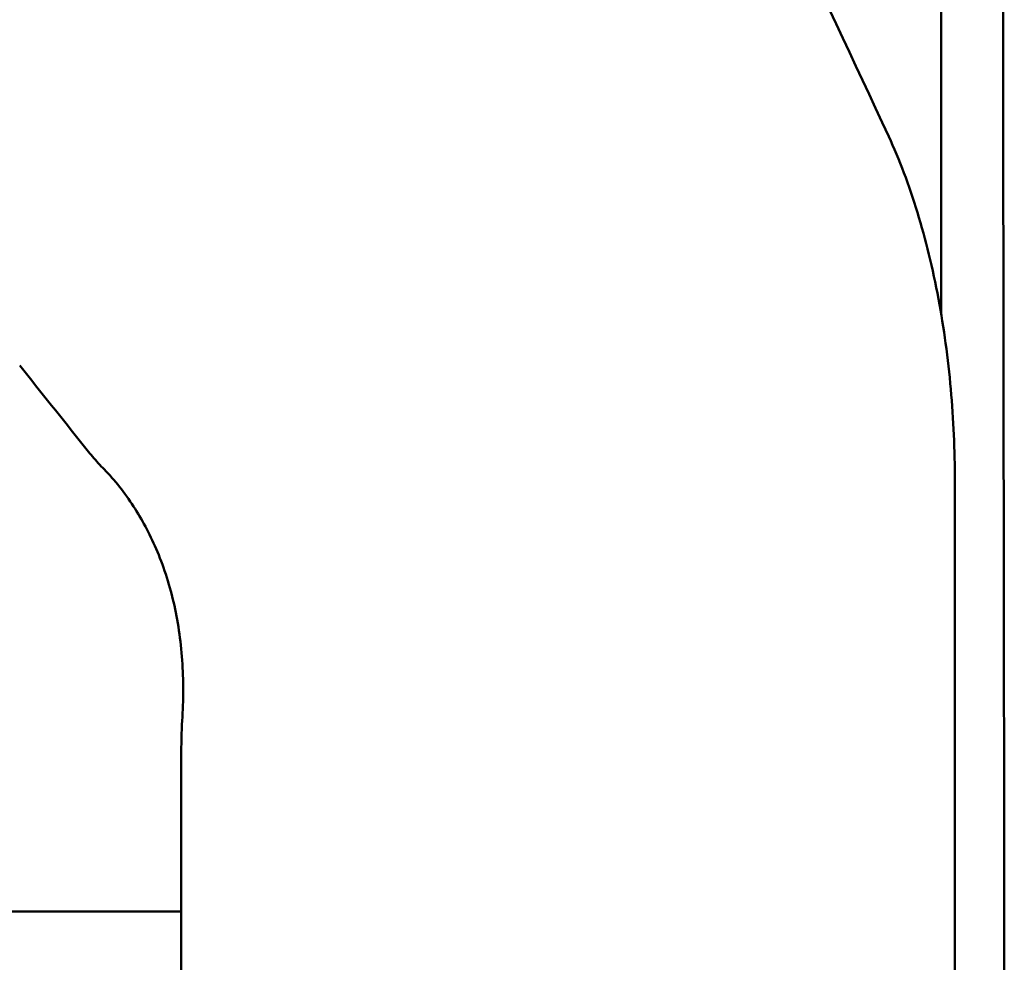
# Model space of a CAD drawing. Header units: millimetres. Extents: x 0 to 4878, y -120 to 1682.
# Tile 208 of 213: x 1216 to 1246, y 1273 to 1301. Entities that reach past the tile are written whole.
import ezdxf

# ---------------------------------------------------------------- set-up
doc = ezdxf.new("R2010")
doc.units = ezdxf.units.MM
doc.header["$LTSCALE"] = 2
doc.layers.add('Sichtbar (ISO)', color=7, linetype='Continuous', lineweight=50)

msp = doc.modelspace()

# ---------------------------------------------------------------- linework, layer by layer
at = {"layer": 'Sichtbar (ISO)'}
for p, q in [((1244.377, 1267.5137), (1244.377, 1287.0652)), ((1221.2366, 1267.5136), (1221.2366, 1279.1073)), ((1221.2366, 1274.1829), (1212.1384, 1274.1829))]:
    msp.add_line(p, q, dxfattribs=at)
for points, knots in [([(1245.8573, 1212.8494), (1245.8573, 1214.9565), (1245.8573, 1217.0358), (1245.8572, 1219.0894), (1245.8572, 1220.8289), (1245.8572, 1222.5494), (1245.8572, 1224.2514), (1245.8571, 1229.8733), (1245.8568, 1235.2934), (1245.8562, 1240.4996), (1245.8557, 1244.7562), (1245.855, 1248.8714), (1245.8547, 1252.8878), (1245.8545, 1255.2712), (1245.8544, 1257.6198), (1245.8545, 1259.9435), (1245.8546, 1262.3777), (1245.8547, 1264.7842), (1245.8546, 1267.1958), (1245.8543, 1270.9654), (1245.8533, 1274.7475), (1245.8494, 1278.6681), (1245.8485, 1279.6113), (1245.8474, 1280.5624), (1245.8462, 1281.5193), (1245.8401, 1286.2444), (1245.8306, 1291.1138), (1245.8274, 1295.8377), (1245.8268, 1296.6785), (1245.8264, 1297.5148), (1245.826, 1298.3461), (1245.8238, 1302.4527), (1245.8186, 1306.2443), (1245.7795, 1310.1675), (1245.7572, 1312.4043), (1245.7256, 1314.6885), (1245.6064, 1316.859), (1245.5981, 1317.0109), (1245.5893, 1317.1625), (1245.5801, 1317.3136), (1245.5131, 1318.4067), (1245.4212, 1319.4747), (1245.3024, 1320.5368), (1245.1886, 1321.5545), (1245.0501, 1322.5668), (1244.8896, 1323.6033), (1244.7727, 1324.3584), (1244.6439, 1325.1269), (1244.5055, 1325.906)], [0.10366242, 0.10366242, 0.10366242, 0.10366242, 0.14285714, 0.14285714, 0.14285714, 0.17605656, 0.17605656, 0.17605656, 0.28571429, 0.28571429, 0.28571429, 0.37536841, 0.37536841, 0.37536841, 0.42857143, 0.42857143, 0.42857143, 0.48430749, 0.48430749, 0.48430749, 0.57142857, 0.57142857, 0.57142857, 0.59238667, 0.59238667, 0.59238667, 0.69586735, 0.69586735, 0.69586735, 0.71428571, 0.71428571, 0.71428571, 0.80526972, 0.80526972, 0.80526972, 0.85714286, 0.85714286, 0.85714286, 0.86077332, 0.86077332, 0.86077332, 0.88703608, 0.88703608, 0.88703608, 0.91220176, 0.91220176, 0.91220176, 0.9305379, 0.9305379, 0.9305379, 0.9305379]), ([(1229.4588, 1324.1623), (1231.688, 1319.7242), (1233.8788, 1315.2773), (1238.192, 1306.3483), (1240.3143, 1301.8662), (1242.3981, 1297.3761)], [-3.9790366, -3.9790366, -3.9790366, -3.9790366, -1.9935131, -1.9935131, -0.0000887, -0.0000887, -0.0000887, -0.0000887]), ([(1242.3981, 1297.3761), (1242.7176, 1296.6896), (1243.0067, 1295.9251), (1243.5056, 1294.2938), (1243.7182, 1293.4257), (1244.05, 1291.646), (1244.1734, 1290.7391), (1244.3362, 1288.9093), (1244.3777, 1287.9868), (1244.3772, 1287.0652)], [-1.1652988, -1.1652988, -1.1652988, -1.1652988, -0.8597575, -0.8597575, -0.5608513, -0.5608513, -0.2765782, -0.2765782, -0.0000696, -0.0000696, -0.0000696, -0.0000696]), ([(1218.2982, 1288.1393), (1218.403, 1288.0068), (1218.5115, 1287.8762), (1218.7375, 1287.6162), (1218.8556, 1287.486), (1218.98, 1287.3598)], [-0.14383834, -0.14383834, -0.14383834, -0.14383834, -0.07272642, -0.07272642, -0.00041607, -0.00041607, -0.00041607, -0.00041607]), ([(1218.98, 1287.3598), (1219.1473, 1287.188), (1219.3, 1287.0078), (1219.5904, 1286.631), (1219.728, 1286.4332), (1219.8553, 1286.2317)], [-0.20005392, -0.20005392, -0.20005392, -0.20005392, -0.10206816, -0.10206816, -0.00000528, -0.00000528, -0.00000528, -0.00000528]), ([(1219.8553, 1286.2317), (1220.0953, 1285.8519), (1220.3222, 1285.4226), (1220.7255, 1284.4551), (1220.8985, 1283.9194), (1221.1514, 1282.7827), (1221.2326, 1282.197), (1221.3054, 1280.994), (1221.2988, 1280.3884), (1221.2542, 1279.7784)], [0.0000059, 0.0000059, 0.0000059, 0.0000059, 0.19239863, 0.19239863, 0.38909384, 0.38909384, 0.57758554, 0.57758554, 0.7611064, 0.7611064, 0.7611064, 0.7611064])]:
    msp.add_open_spline(points, degree=3, knots=knots, dxfattribs=at)
for points in [[(1243.9474, 1309.6017), (1243.977, 1303.7488), (1243.969, 1297.8958), (1243.9716, 1292.0429)], [(1216.4009, 1290.5206), (1217.0388, 1289.726), (1217.6717, 1288.9319), (1218.2982, 1288.1393)], [(1221.2542, 1279.7784), (1221.2429, 1279.5554), (1221.2368, 1279.3313), (1221.2366, 1279.1073)]]:
    msp.add_open_spline(points, degree=3, dxfattribs=at)

doc.saveas('drawing.dxf')
